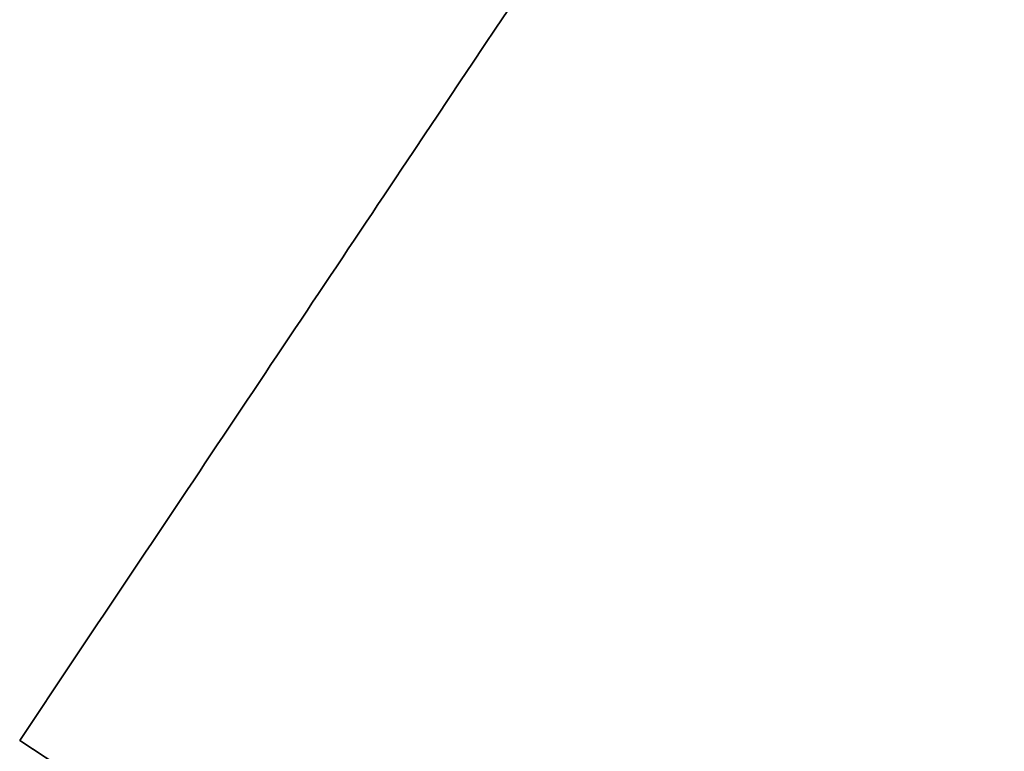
# Model space of a CAD drawing. Header units: millimetres. Extents: x -171 to 493, y -1571 to 169.
# Tile 119 of 256: x -5 to -4.834, y -7.485 to -7.362. Entities that reach past the tile are written whole.
import ezdxf

# ---------------------------------------------------------------- set-up
doc = ezdxf.new("R2010")
doc.units = ezdxf.units.MM
doc.layers.add('Bent Two__PARTS__LED Diffusor', color=7, linetype='Continuous', true_color=0xfcffba)
doc.layers.add('Bent Two__PARTS__Pipe', color=7, linetype='Continuous', true_color=0x000000)

msp = doc.modelspace()

# ---------------------------------------------------------------- linework, layer by layer
at = {"layer": 'Bent Two__PARTS__LED Diffusor'}
for points, weights in [([(-5.000000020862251, -7.483314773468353, 790.0000000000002), (-4.55241287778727, -6.813427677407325, 790.0000000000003), (-4.166666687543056, -6.236095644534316, 790.0000000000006)], [0.8618348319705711, 0.9309174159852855, 1]), ([(-5.000000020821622, -7.483314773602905, 1290.000000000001), (-4.552412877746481, -6.813427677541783, 1290.000000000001), (-4.166666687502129, -6.236095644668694, 1290.000000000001)], [0.8618348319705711, 0.9309174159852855, 1]), ([(-4.166666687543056, -6.236095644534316, 790.0000000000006), (-4.55241287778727, -6.813427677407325, 790.0000000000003), (-5.000000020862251, -7.483314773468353, 790.0000000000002)], [1, 0.9309174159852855, 0.8618348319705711]), ([(-5.000000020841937, -7.483314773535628, 1040.000000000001), (-4.552412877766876, -6.813427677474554, 1040), (-4.166666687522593, -6.236095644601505, 1040.000000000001)], [0.8618348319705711, 0.9309174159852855, 1]), ([(-4.166666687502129, -6.236095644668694, 1290.000000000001), (-4.552412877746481, -6.813427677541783, 1290.000000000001), (-5.000000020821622, -7.483314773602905, 1290.000000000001)], [1, 0.9309174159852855, 0.8618348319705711]), ([(-2.094475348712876e-08, -8.999999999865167, 789.9999999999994), (-2.730033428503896, -8.999999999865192, 789.9999999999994), (-5.000000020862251, -7.483314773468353, 790.0000000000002)], [1, 0.8883785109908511, 0.8618348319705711]), ([(-5.000000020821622, -7.483314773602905, 1290.000000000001), (-2.730033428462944, -8.999999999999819, 1289.999999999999), (-2.090382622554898e-08, -8.999999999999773, 1290)], [0.8618348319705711, 0.8883785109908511, 1])]:
    msp.add_rational_spline(points, weights, degree=2, dxfattribs=at)
for points in [[(-5.000000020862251, -7.483314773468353, 790.0000000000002), (-5.000000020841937, -7.483314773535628, 1040.000000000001), (-5.000000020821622, -7.483314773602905, 1290.000000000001)], [(-5.000000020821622, -7.483314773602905, 1290.000000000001), (-5.000000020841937, -7.483314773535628, 1040.000000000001), (-5.000000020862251, -7.483314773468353, 790.0000000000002)]]:
    msp.add_open_spline(points, degree=2, dxfattribs=at)
for points, weights, knots in [([(4.999999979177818, -7.483314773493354, 1290), (2.730033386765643, -8.999999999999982, 1289.999999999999), (-2.090382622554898e-08, -8.999999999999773, 1290), (-2.730033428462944, -8.999999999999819, 1289.999999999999), (-5.000000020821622, -7.483314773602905, 1290.000000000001)], [0.8618348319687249, 0.8883785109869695, 1, 0.8883785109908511, 0.8618348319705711], [-5.387668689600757, -5.387668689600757, -5.387668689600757, 0, 0, 5.387668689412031, 5.387668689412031, 5.387668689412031]), ([(-5.000000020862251, -7.483314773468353, 790.0000000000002), (-2.730033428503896, -8.999999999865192, 789.9999999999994), (-2.094475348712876e-08, -8.999999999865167, 789.9999999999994), (2.730033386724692, -8.999999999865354, 789.9999999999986), (4.999999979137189, -7.483314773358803, 789.9999999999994)], [0.8618348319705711, 0.8883785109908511, 1, 0.8883785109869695, 0.8618348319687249], [-5.387668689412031, -5.387668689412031, -5.387668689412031, 0, 0, 5.387668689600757, 5.387668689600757, 5.387668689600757]), ([(4.999999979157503, -7.483314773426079, 1040), (2.730033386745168, -8.999999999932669, 1039.999999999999), (-2.092428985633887e-08, -8.99999999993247, 1040), (-2.73003342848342, -8.999999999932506, 1039.999999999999), (-5.000000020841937, -7.483314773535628, 1040.000000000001)], [0.8618348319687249, 0.8883785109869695, 1, 0.8883785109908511, 0.8618348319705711], [-5.387668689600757, -5.387668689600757, -5.387668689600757, 0, 0, 5.387668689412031, 5.387668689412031, 5.387668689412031])]:
    msp.add_rational_spline(points, weights, degree=2, knots=knots, dxfattribs=at)
at = {"layer": 'Bent Two__PARTS__Pipe'}
for points, weights in [([(-5.000000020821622, -7.483314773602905, 1290.000000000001), (-4.552412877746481, -6.813427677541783, 1290.000000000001), (-4.166666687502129, -6.236095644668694, 1290.000000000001)], [0.8618348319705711, 0.9309174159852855, 1]), ([(-4.166666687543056, -6.236095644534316, 790.0000000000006), (-4.55241287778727, -6.813427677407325, 790.0000000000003), (-5.000000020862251, -7.483314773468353, 790.0000000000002)], [1, 0.9309174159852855, 0.8618348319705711]), ([(-5.000000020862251, -7.483314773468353, 790.0000000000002), (-4.55241287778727, -6.813427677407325, 790.0000000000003), (-4.166666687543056, -6.236095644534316, 790.0000000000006)], [0.8618348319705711, 0.9309174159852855, 1]), ([(-4.166666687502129, -6.236095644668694, 1290.000000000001), (-4.552412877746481, -6.813427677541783, 1290.000000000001), (-5.000000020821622, -7.483314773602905, 1290.000000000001)], [1, 0.9309174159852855, 0.8618348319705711]), ([(-5.000000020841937, -7.483314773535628, 1040.000000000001), (-4.552412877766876, -6.813427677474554, 1040), (-4.166666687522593, -6.236095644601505, 1040.000000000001)], [0.8618348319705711, 0.9309174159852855, 1]), ([(-2.153669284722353e-08, -8.999999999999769, 789.9999999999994), (-2.730033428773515, -8.999999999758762, 789.9999999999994), (-5.000000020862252, -7.483314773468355, 790.0000000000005)], [1, 0.9569428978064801, 1]), ([(-5.000000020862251, -7.483314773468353, 790.0000000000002), (-2.730033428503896, -8.999999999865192, 789.9999999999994), (-2.094475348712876e-08, -8.999999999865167, 789.9999999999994)], [0.8618348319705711, 0.8883785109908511, 1]), ([(-2.090382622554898e-08, -8.999999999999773, 1290), (-2.730033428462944, -8.999999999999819, 1289.999999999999), (-5.000000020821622, -7.483314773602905, 1290.000000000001)], [1, 0.8883785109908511, 0.8618348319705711]), ([(-5.000000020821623, -7.483314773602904, 1290.000000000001), (-2.730033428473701, -8.999999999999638, 1289.999999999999), (-2.092419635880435e-08, -8.999999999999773, 1290)], [1, 0.9569428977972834, 1])]:
    msp.add_rational_spline(points, weights, degree=2, dxfattribs=at)
for points in [[(-5.000000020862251, -7.483314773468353, 790.0000000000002), (-5.000000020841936, -7.483314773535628, 1040), (-5.000000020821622, -7.483314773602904, 1290.000000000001)], [(-5.000000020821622, -7.483314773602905, 1290.000000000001), (-5.000000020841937, -7.483314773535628, 1040.000000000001), (-5.000000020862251, -7.483314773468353, 790.0000000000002)]]:
    msp.add_open_spline(points, degree=2, dxfattribs=at)

doc.saveas('drawing.dxf')
